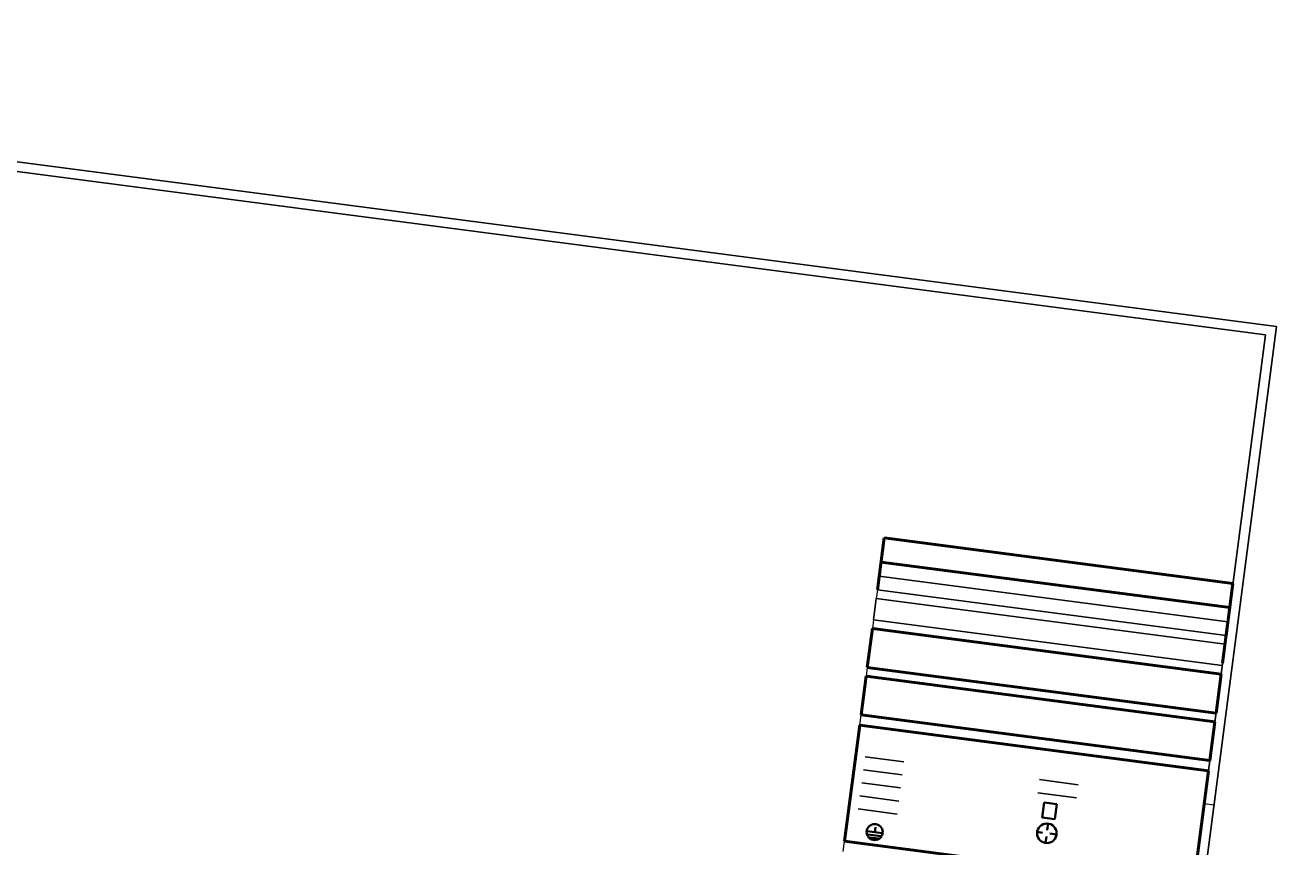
# Model space of a CAD drawing. Header units: metres. Extents: x -11 to 3521450, y 0 to 5943726.
# Tile 49 of 97: x 3520802 to 3520834, y 5943366 to 5943387. Entities that reach past the tile are written whole.
import ezdxf

# ---------------------------------------------------------------- set-up
doc = ezdxf.new("R2010")
doc.units = ezdxf.units.M
for name, color, linetype, true_color in [('IBJ_Bestand', 7, 'Continuous', 0x898989), ('IBJ_DB-Grenze', 3, 'Continuous', 0x00ff00), ('IBJ_Rückbau', 40, 'Continuous', 0xffbf00)]:
    doc.layers.add(name, color=color, linetype=linetype, true_color=true_color)
doc.layers.add('IBJ_Hilfslinien', color=210, linetype='Continuous', plot=False)
for name, color, linetype in [('IBJ_Leitungen', 251, 'Continuous'), ('IBJ_Stahlbau', 10, 'Continuous'), ('Stempel', 7, 'Continuous'), ('T__RANDI', 3, 'Continuous'), ('T__RANDO', 7, 'Continuous')]:
    doc.layers.add(name, color=color, linetype=linetype)
for name, color, linetype, lineweight in [('IBJ_Sonstiges-1', 1, 'Continuous', 50), ('IBJ_Sonstiges-2', 1, 'Continuous', 25), ('IBJ_Sonstiges-4', 1, 'Continuous', 35)]:
    doc.layers.add(name, color=color, linetype=linetype, lineweight=lineweight)
doc.styles.add('K_Isocp', font='k_isocp.SHX')
doc.linetypes.add('xLTG_Strom', pattern='A,3.5,-0.75,0,-0.75,3.5,-0.75,0,-0.75,3.5,-1,["Strom",K_Isocp,S=1.25,R=0,X=0,Y=-0.5],-5.5', length=20)
doc.linetypes.add('xLTG_SW', pattern='A,3.5,-0.75,0,-0.75,3.5,-0.75,0,-0.75,3.5,-1,["SW",K_Isocp,S=1.25,R=0,X=0,Y=-0.5],-3.5', length=18)
doc.linetypes.add('xLTG_TK', pattern='A,3.5,-0.75,0,-0.75,3.5,-0.75,0,-0.75,3.5,-1,["TK",K_Isocp,S=1.25,R=0,X=0,Y=-0.5],-3', length=17.5)

# ---------------------------------------------------------------- blocks, each defined once
blk = doc.blocks.new('SOF_PAGEMARGIN_1CB72')
at = {"layer": 'T__RANDI', "color": 3}
for p, q in [((1184, 836), (20, 836)), ((1184, 5), (1184, 836))]:
    blk.add_line(p, q, dxfattribs=at)
at = {"layer": 'T__RANDI', "color": 1, "linetype": 'Continuous', "lineweight": 18}
blk.add_line((1189, 594), (1184, 594), dxfattribs=at)
at = {"layer": 'T__RANDO', "color": 7}
for p, q in [((1189, 841), (0, 841)), ((1189, 0), (1189, 841))]:
    blk.add_line(p, q, dxfattribs=at)

msp = doc.modelspace()

# ---------------------------------------------------------------- linework, layer by layer
at = {"layer": 'IBJ_Bestand', "linetype": 'Continuous', "lineweight": -3, "extrusion": (4.31589e-07, -5.63916e-08, 1)}
msp.add_line((3520824.218, 5943367.7188, -0.0001), (3520823.2264, 5943367.8483, -0.0001), dxfattribs=at)
at = {"layer": 'IBJ_DB-Grenze', "linetype": 'Continuous', "lineweight": -3, "extrusion": (4.31589e-07, -5.63916e-08, 1)}
msp.add_line((3520824.0872, 5943366.7183, -0.0001), (3520823.0957, 5943366.8479, -0.0001), dxfattribs=at)
at = {"layer": 'IBJ_Hilfslinien', "linetype": 'Continuous', "lineweight": 18, "extrusion": (4.31589e-07, -5.63916e-08, 1)}
for p, q in [((3520823.5431, 5943372.1212, -0.0001), (3520823.5138, 5943371.8969, -0.0001)), ((3520823.4425, 5943371.3515, -0.0001), (3520823.4132, 5943371.1273, -0.0001)), ((3520823.2837, 5943370.1357, -0.0001), (3520823.2543, 5943369.9114, -0.0001)), ((3520823.0902, 5943368.6555, -0.0001), (3520823.1248, 5943368.9198, -0.0001)), ((3520822.6684, 5943365.4272, -0.0001), (3520822.703, 5943365.6916, -0.0001))]:
    msp.add_line(p, q, dxfattribs=at)
at = {"layer": 'IBJ_Leitungen', "color": 222, "linetype": 'xLTG_TK', "lineweight": -3, "extrusion": (4.31589e-07, -5.63916e-08, 1)}
msp.add_line((3520828.6801, 5943367.1357, -0.0001), (3520827.6885, 5943367.2653, -0.0001), dxfattribs=at)
at = {"layer": 'IBJ_Leitungen', "color": 163, "linetype": 'xLTG_SW', "lineweight": -3, "extrusion": (4.31589e-07, -5.63916e-08, 1)}
msp.add_line((3520828.6365, 5943366.8023, -0.0001), (3520827.6449, 5943366.9318, -0.0001), dxfattribs=at)
at = {"layer": 'IBJ_Leitungen', "color": 242, "linetype": 'xLTG_Strom', "lineweight": -3, "extrusion": (4.31589e-07, -5.63916e-08, 1)}
msp.add_line((3520824.0437, 5943366.3848, -0.0001), (3520823.0521, 5943366.5144, -0.0001), dxfattribs=at)
at = {"layer": 'IBJ_Rückbau', "linetype": 'Continuous', "lineweight": -3, "extrusion": (4.31589e-07, -5.63916e-08, 1)}
msp.add_line((3520824.1308, 5943367.0518, -0.0001), (3520823.1392, 5943367.1813, -0.0001), dxfattribs=at)
at = {"layer": 'IBJ_Sonstiges-1', "color": 4, "extrusion": (4.31589e-07, -5.63916e-08, 1)}
for p, q in [((3520823.7168, 5943373.4507, -0.0001), (3520823.5431, 5943372.1212, -0.0001)), ((3520832.641, 5943372.2846, -0.0001), (3520823.7168, 5943373.4507, -0.0001)), ((3520823.4132, 5943371.1273, -0.0001), (3520823.2837, 5943370.1357, -0.0001)), ((3520832.3374, 5943369.9612, -0.0001), (3520823.4132, 5943371.1273, -0.0001)), ((3520823.2543, 5943369.9114, -0.0001), (3520823.1248, 5943368.9198, -0.0001)), ((3520832.1785, 5943368.7454, -0.0001), (3520823.2543, 5943369.9114, -0.0001)), ((3520823.2837, 5943370.1357, -0.0001), (3520832.2078, 5943368.9696, -0.0001)), ((3520823.1248, 5943368.9198, -0.0001), (3520832.049, 5943367.7538, -0.0001)), ((3520823.0902, 5943368.6555, -0.0001), (3520822.703, 5943365.6916, -0.0001)), ((3520832.0144, 5943367.4894, -0.0001), (3520823.0902, 5943368.6555, -0.0001)), ((3520831.6272, 5943364.5256, -0.0001), (3520822.703, 5943365.6916, -0.0001))]:
    msp.add_line(p, q, dxfattribs=at)
at = {"layer": 'IBJ_Sonstiges-1', "color": 2, "extrusion": (4.31589e-07, -5.63916e-08, 1)}
msp.add_line((3520832.56, 5943371.6649, -0.0001), (3520823.6358, 5943372.8309, -0.0001), dxfattribs=at)
at = {"layer": 'IBJ_Sonstiges-1', "extrusion": (4.31589e-07, -5.63916e-08, 1)}
for p, q in [((3520832.641, 5943372.2846, -0.0001), (3520832.4673, 5943370.9551, -0.0001)), ((3520832.5039, 5943371.2355, -0.0001), (3520832.3743, 5943370.2439, -0.0001)), ((3520832.2078, 5943368.9696, -0.0001), (3520832.3374, 5943369.9612, -0.0001)), ((3520832.049, 5943367.7538, -0.0001), (3520832.1785, 5943368.7454, -0.0001)), ((3520832.0144, 5943367.4894, -0.0001), (3520831.6272, 5943364.5256, -0.0001))]:
    msp.add_line(p, q, dxfattribs=at)
at = {"layer": 'IBJ_Sonstiges-2', "color": 1, "extrusion": (4.31589e-07, -5.63916e-08, 1)}
msp.add_line((3520832.5126, 5943371.3022, -0.0001), (3520823.5884, 5943372.4682, -0.0001), dxfattribs=at)
at = {"layer": 'IBJ_Sonstiges-2', "color": 4, "extrusion": (4.31589e-07, -5.63916e-08, 1)}
msp.add_line((3520832.4673, 5943370.9551, -0.0001), (3520823.5431, 5943372.1212, -0.0001), dxfattribs=at)
at = {"layer": 'IBJ_Sonstiges-4', "extrusion": (4.31589e-07, -5.63916e-08, 1)}
for p, q in [((3520827.7588, 5943366.2979, -0.0001), (3520827.8085, 5943366.6784, -0.0001)), ((3520827.8085, 5943366.6784, -0.0001), (3520828.1356, 5943366.6356, -0.0001)), ((3520828.1356, 5943366.6356, -0.0001), (3520828.0859, 5943366.2551, -0.0001)), ((3520828.0859, 5943366.2551, -0.0001), (3520827.7588, 5943366.2979, -0.0001)), ((3520823.2767, 5943365.9485, -0.0001), (3520823.6641, 5943365.8979, -0.0001)), ((3520823.4715, 5943365.923, -0.0001), (3520823.4885, 5943366.0533, -0.0001)), ((3520827.9111, 5943366.1417, -0.0001), (3520827.8888, 5943365.9711, -0.0001)), ((3520823.2952, 5943365.8607, -0.0001), (3520823.6253, 5943365.8176, -0.0001)), ((3520823.3489, 5943365.7888, -0.0001), (3520823.5657, 5943365.7605, -0.0001)), ((3520827.6308, 5943365.9262, -0.0001), (3520827.7686, 5943365.9082, -0.0001)), ((3520827.8463, 5943365.6459, -0.0001), (3520827.8675, 5943365.8079, -0.0001)), ((3520828.1266, 5943365.8614, -0.0001), (3520827.956, 5943365.8837, -0.0001))]:
    msp.add_line(p, q, dxfattribs=at)
for centre, radius in [((3520823.4715, 5943365.923, 1.1843), 0.2056), ((3520827.8787, 5943365.8938, 1.1843), 0.25)]:
    msp.add_circle(centre, radius, dxfattribs=at)
at = {"layer": 'IBJ_Stahlbau', "lineweight": -3, "extrusion": (4.31589e-07, -5.63916e-08, 1)}
msp.add_line((3520824.1744, 5943367.3853, -0.0001), (3520823.1828, 5943367.5148, -0.0001), dxfattribs=at)
at = {"layer": 'Stempel', "color": 4, "extrusion": (4.31589e-07, -5.63916e-08, 1), "elevation": 1.1843}
msp.add_lwpolyline([(3520823.5138, 5943371.8969), (3520832.4379, 5943370.7309), (3520832.3667, 5943370.1855), (3520823.4425, 5943371.3515)], close=True, dxfattribs=at)

# ---------------------------------------------------------------- block references
at = {"linetype": 'Continuous', "lineweight": 18, "extrusion": (4.31589e-07, -5.63916e-08, 1), "xscale": 0.05, "yscale": 0.05, "zscale": 0.05, "rotation": 352.5558816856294}
msp.add_blockref('SOF_PAGEMARGIN_1CB72', (3520769.3551, 5943344.8654, 1.1843), dxfattribs=at)

doc.saveas('drawing.dxf')
